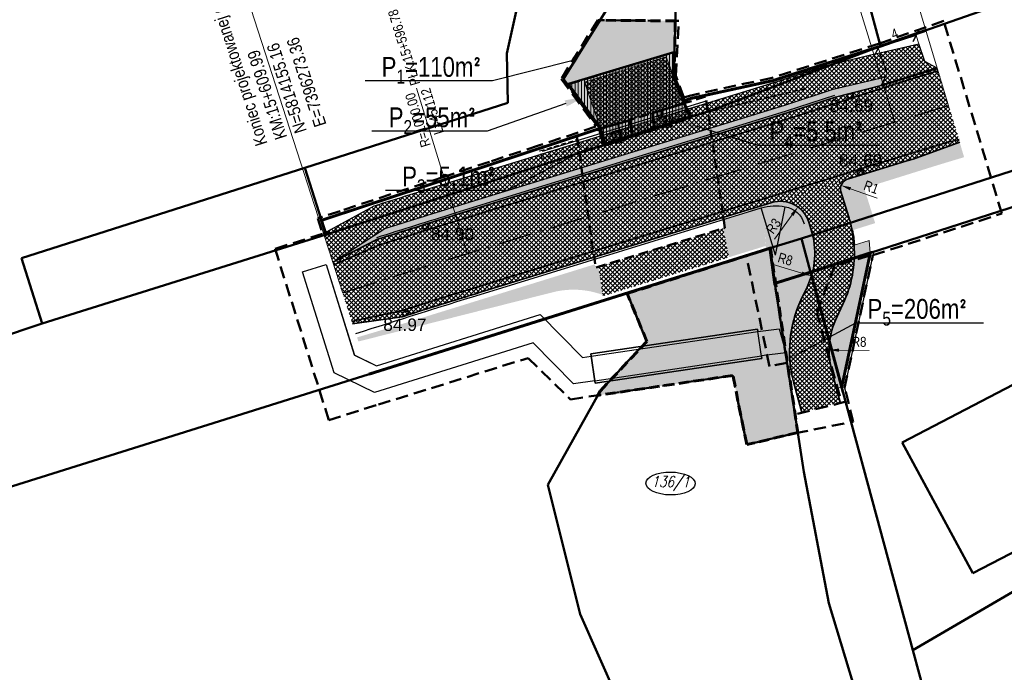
# Model space of a CAD drawing. Header units: metres. Extents: x 7395843 to 7396481, y 5813989 to 5814286.
# Tile 4 of 8: x 7396241 to 7396340, y 5814117 to 5814183. Entities that reach past the tile are written whole.
import ezdxf
from ezdxf import colors
from ezdxf.entities.mleader import LeaderData, LeaderLine
from ezdxf.math import Vec2, Vec3

# ---------------------------------------------------------------- set-up
doc = ezdxf.new("R2010")
doc.units = ezdxf.units.M
doc.header["$PDMODE"] = 3
doc.header["$PDSIZE"] = 0.2
for name, pattern in [('ACAD_ISO04W100', [30, 24, -3, 0, -3]), ('ACAD_ISO10W100', [18, 12, -3, 0, -3]), ('DASHED', [0.75, 0.5, -0.25])]:
    doc.linetypes.add(name, pattern=pattern)
doc.layers.get('Defpoints').update_dxf_attribs({"lineweight": 0})
for name, color, linetype, lineweight in [('!Dr-balustrada', 204, 'FENCELINE1', 30), ('!Dr-bariery', 233, 'FENCELINE2', 30), ('!Dr-krawedz-jezdni-bez-kraweznikow', 7, 'Continuous', 35), ('!Dr-krawezniki-12', 190, 'Continuous', 35), ('!Dr-obrzeze', 12, 'Continuous', 30), ('!Dr-opisy-geometrii', 7, 'Continuous', 20), ('!Dr-opisy-wymiary', 7, 'Continuous', 20), ('!Dr-os-glowna', 7, 'ACAD_ISO10W100', 30), ('AKP-Beton-cienki', 52, 'Continuous', 18), ('AKP-Granice działek', 3, 'Continuous', 50), ('AKP-Granice robót', 6, 'Continuous', 18), ('AKP-Kładka tymcz', 203, 'Continuous', 30), ('AKP-Opisy', 7, 'Continuous', 13), ('AKP-Teren', 74, 'Continuous', 18), ('AKP_chodnik', 30, 'Continuous', 5), ('AKP_ciąg rowerowy', 10, 'Continuous', 9), ('AKP_FUNDAMENTY', 52, 'DASHED', 25), ('AKP_granica pasa drogowego', 1, 'ACAD_ISO04W100', 50), ('AKP_granice_nr', 250, 'Continuous', 18), ('AKP_jezdnia asfaltowa', 252, 'Continuous', 9), ('AKP_krawężnik obnizony 2 cm', 144, 'Continuous', 50), ('AKP_odwodnienie', 246, 'Continuous', 35), ('AKP_opaska', 30, 'Continuous', 9), ('AKP_PZT_granica inwestycji', 30, 'DASHED', 50), ('AKP_SIEĆ ODW PROJ', 223, 'DASHED', 35)]:
    doc.layers.add(name, color=color, linetype=linetype, lineweight=lineweight)
doc.layers.add('___ROBOCZA', color=50, linetype='Continuous', lineweight=30, plot=False)
doc.layers.add('AKP_WYLOTY', color=6, linetype='Continuous', lineweight=35, plot=False)
doc.layers.add('AKP-Kreskowania', color=7, linetype='Continuous', lineweight=9, true_color=0xa6a6a6)
doc.layers.add('AKP-Viewport', color=203, linetype='Continuous', plot=False)
doc.styles.add('Arial', font='ARIALN.TTF', dxfattribs={"height": 1})
doc.styles.add('Arial-1', font='arial.ttf', dxfattribs={"width": 0.8, "height": 2})
doc.styles.add('ROMANS', font='romans.shx', dxfattribs={"width": 0.8})
doc.styles.get("Standard").update_dxf_attribs({"font": 'arial.ttf'})
doc.linetypes.add('FENCELINE1', pattern='A,6.35,-2.54,[133,ltypeshp.shx,S=2.54,R=0,X=-2.54,Y=0],-2.54,25.4', length=36.83)
doc.linetypes.add('FENCELINE2', pattern='A,6.35,-2.54,[132,ltypeshp.shx,S=2.54,R=0,X=-2.54,Y=0],-2.54,25.4', length=36.83)
doc.dimstyles.new('drogi', dxfattribs={"dimtxt": 1, "dimasz": 1, "dimexe": 0, "dimexo": 0.5, "dimgap": 0.35, "dimtad": 1, "dimrnd": 0.01, "dimzin": 9, "dimtxsty": 'Arial', "dimblk": 'ARCHTICK', "dimcen": 0, "dimclrd": 256, "dimclre": 256, "dimclrt": 256, "dimadec": 6, "dimazin": 0, "dimtfac": 1, "dimtmove": 0, "dimatfit": 3, "dimfxl": 1, "dimlwd": 20, "dimlwe": 20, "dimarcsym": 0})
doc.dimstyles.new('drogi - promienie', dxfattribs={"dimtxt": 1, "dimasz": 1, "dimexe": 0, "dimexo": 0.5, "dimgap": 0.35, "dimtad": 1, "dimrnd": 0.01, "dimzin": 9, "dimtxsty": 'Arial', "dimcen": 0, "dimclrd": 256, "dimclre": 256, "dimclrt": 256, "dimadec": 6, "dimazin": 0, "dimtfac": 1, "dimtmove": 0, "dimatfit": 3, "dimfxl": 1, "dimlwd": 20, "dimlwe": 20, "dimarcsym": 0})
pattern_1 = [(45, (-110.9994, -43.24743), (-0.224506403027, 0.224506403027), []), (135, (-110.9994, -43.24743), (-0.224506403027, -0.224506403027), [])]

# ---------------------------------------------------------------- blocks, each defined once
blk = doc.blocks.new('_ArchTick')
at = {"color": 0, "linetype": 'ByBlock', "const_width": 0.15}
blk.add_lwpolyline([(-0.5, -0.5), (0.5, 0.5)], dxfattribs=at)
blk = doc.blocks.new('*D61')
at = {"layer": '!Dr-opisy-wymiary', "lineweight": 20, "transparency": 16777216}
blk.add_line((7396316.796, 5814158.042), (7396319.693, 5814157.175), dxfattribs=at)
at = {"layer": '!Dr-opisy-wymiary', "transparency": 16777216}
blk.add_solid([(7396319.741, 5814157.335), (7396319.645, 5814157.016), (7396320.651, 5814156.889)], dxfattribs=at)
at = {"layer": 'Defpoints', "color": 0, "transparency": 16777216}
for p in [(7396312.987, 5814159.181), (7396320.651, 5814156.889)]:
    blk.add_point(p, dxfattribs=at)
at = {"layer": '!Dr-opisy-wymiary', "transparency": 16777216, "insert": (7396318.012, 5814158.576), "char_height": 1, "attachment_point": 5, "rotation": 343.35225, "style": 'Arial'}
blk.add_mtext('R8', dxfattribs=at)
blk = doc.blocks.new('*D62')
at = {"layer": '!Dr-opisy-wymiary', "lineweight": 20, "transparency": 16777216}
blk.add_line((7396326.465, 5814149.359), (7396323.441, 5814149.396), dxfattribs=at)
at = {"layer": '!Dr-opisy-wymiary', "transparency": 16777216}
blk.add_solid([(7396323.443, 5814149.563), (7396323.439, 5814149.23), (7396322.441, 5814149.409)], dxfattribs=at)
at = {"layer": 'Defpoints', "color": 0, "transparency": 16777216}
for p in [(7396322.441, 5814149.409), (7396330.441, 5814149.31)]:
    blk.add_point(p, dxfattribs=at)
at = {"layer": '!Dr-opisy-wymiary', "transparency": 16777216, "insert": (7396325.464, 5814150.232), "char_height": 1, "attachment_point": 5, "rotation": 359.29036, "style": 'Arial'}
blk.add_mtext('R8', dxfattribs=at)
blk = doc.blocks.new('*D63')
at = {"layer": '!Dr-opisy-wymiary', "lineweight": 20, "transparency": 16777216}
blk.add_line((7396316.926, 5814160.598), (7396318.705, 5814163.04), dxfattribs=at)
at = {"layer": '!Dr-opisy-wymiary', "transparency": 16777216}
blk.add_solid([(7396318.571, 5814163.138), (7396318.84, 5814162.942), (7396319.294, 5814163.848)], dxfattribs=at)
at = {"layer": 'Defpoints', "color": 0, "transparency": 16777216}
for p in [(7396319.294, 5814163.848), (7396317.528, 5814161.423)]:
    blk.add_point(p, dxfattribs=at)
at = {"layer": '!Dr-opisy-wymiary', "transparency": 16777216, "insert": (7396316.826, 5814161.921), "char_height": 1, "attachment_point": 5, "rotation": 53.92452, "style": 'Arial'}
blk.add_mtext('R3', dxfattribs=at)
blk = doc.blocks.new('*D64')
at = {"layer": '!Dr-opisy-wymiary', "lineweight": 20, "transparency": 16777216}
blk.add_line((7396327.283, 5814164.729), (7396324.585, 5814165.689), dxfattribs=at)
at = {"layer": '!Dr-opisy-wymiary', "transparency": 16777216}
blk.add_solid([(7396324.641, 5814165.846), (7396324.529, 5814165.532), (7396323.643, 5814166.025)], dxfattribs=at)
at = {"layer": 'Defpoints', "color": 0, "transparency": 16777216}
for p in [(7396323.643, 5814166.025), (7396324.585, 5814165.689)]:
    blk.add_point(p, dxfattribs=at)
at = {"layer": '!Dr-opisy-wymiary', "transparency": 16777216, "insert": (7396326.69, 5814165.844), "char_height": 1, "attachment_point": 5, "rotation": 340.40002, "style": 'Arial'}
blk.add_mtext('R1', dxfattribs=at)

msp = doc.modelspace()

# ---------------------------------------------------------------- hatches: boundary and pattern name
at = {"layer": 'AKP-Kreskowania', "linetype": 'DASHED', "transparency": 33554534}
h = msp.add_hatch(color=5, dxfattribs=at)
h.dxf.hatch_style = 1
h.paths.add_polyline_path([(7396299.67, 5814170.09), (7396308.458, 5814172.914), (7396306.792, 5814177.028), (7396306.913, 5814182.628), (7396299.313, 5814182.695), (7396295.595, 5814176.745), (7396299.265, 5814171.735)])
at = {"layer": 'AKP-Kreskowania', "linetype": 'DASHED', "true_color": 0xed1f24}
h = msp.add_hatch(dxfattribs=at)
h.set_pattern_fill('ANSI31', color=240, scale=0.1, angle=45)
h.paths.add_polyline_path([(7396302.597, 5814171.13), (7396304.794, 5814171.78), (7396304.573, 5814173.314), (7396307.824, 5814174.318), (7396306.677, 5814177.04), (7396306.781, 5814179.461), (7396296.136, 5814176.271), (7396299.394, 5814171.816), (7396302.437, 5814172.6)])
h.paths.add_polyline_path([(7396302.529, 5814171.116), (7396302.312, 5814172.566), (7396299.395, 5814171.769), (7396299.884, 5814170.224)])
h.paths.add_polyline_path([(7396304.838, 5814171.793), (7396308.336, 5814172.954), (7396307.823, 5814174.303), (7396304.633, 5814173.309)])
at = {"layer": 'AKP-Kreskowania', "linetype": 'DASHED', "transparency": 33554534}
h = msp.add_hatch(color=5, dxfattribs=at)
h.dxf.hatch_style = 1
h.paths.add_polyline_path([(7396319.275, 5814141.075), (7396314.122, 5814139.862), (7396312.723, 5814146.841), (7396299.084, 5814144.835), (7396299.32, 5814145.26), (7396304.043, 5814150.269), (7396302.057, 5814155.108), (7396316.503, 5814159.693)])
at = {"layer": 'AKP-Teren', "transparency": 33554508}
h = msp.add_hatch(color=256, dxfattribs=at)
h.dxf.hatch_style = 1
h.paths.add_polyline_path([(7396327.078, 5814162.215), (7396325.974, 5814165.75), (7396333.475, 5814168.093), (7396336.055, 5814168.871), (7396335.607, 5814170.381), (7396331.927, 5814169.051), (7396330.905, 5814168.682), (7396327.939, 5814167.769), (7396325.266, 5814166.945), (7396324.322, 5814166.645), (7396324.041, 5814166.529), (7396323.823, 5814166.337), (7396323.678, 5814166.112), (7396323.611, 5814165.915), (7396323.585, 5814165.689), (7396323.608, 5814165.476), (7396323.805, 5814164.803), (7396324.625, 5814162.103), (7396324.731, 5814161.643), (7396324.763, 5814161.484)])
h = msp.add_hatch(color=256, dxfattribs=at)
h.dxf.hatch_style = 1
h.paths.add_polyline_path([(7396314.303, 5814163.569), (7396316.895, 5814164.356), (7396317.32, 5814164.416), (7396317.824, 5814164.409), (7396318.283, 5814164.327), (7396318.704, 5814164.183), (7396319.098, 5814163.98), (7396319.621, 5814163.572), (7396319.957, 5814163.184), (7396320.207, 5814162.774), (7396320.465, 5814162.078), (7396320.632, 5814161.535), (7396320.734, 5814161.174), (7396320.861, 5814160.595), (7396320.95, 5814159.944), (7396320.985, 5814159.332), (7396320.966, 5814158.606), (7396320.908, 5814158.061), (7396320.785, 5814157.397), (7396320.651, 5814156.889), (7396320.378, 5814156.119), (7396320.216, 5814155.755), (7396319.97, 5814155.235), (7396319.789, 5814154.854), (7396319.597, 5814154.449), (7396319.424, 5814154.066), (7396319.22, 5814153.564), (7396319.101, 5814153.235), (7396318.999, 5814152.926), (7396318.903, 5814152.607), (7396318.809, 5814152.258), (7396318.688, 5814151.731), (7396318.623, 5814151.392), (7396318.574, 5814151.09), (7396318.53, 5814150.771), (7396318.472, 5814150.183), (7396318.443, 5814149.558), (7396318.442, 5814149.115), (7396318.47, 5814148.468), (7396318.503, 5814148.089), (7396318.675, 5814146.948), (7396318.407, 5814147.827), (7396317.768, 5814150.19), (7396316.66, 5814154.28), (7396316.13, 5814156.32), (7396316.075, 5814158.965), (7396316, 5814160.635), (7396315.94, 5814161.21), (7396315.62, 5814162.17), (7396315.01, 5814163.05), (7396314.595, 5814163.355)])
h = msp.add_hatch(color=256, dxfattribs=at)
h.dxf.hatch_style = 1
h.paths.add_polyline_path([(7396311.656, 5814162.545), (7396311.909, 5814161.723), (7396311.744, 5814161.672), (7396312.331, 5814158.776), (7396316.032, 5814159.916), (7396315.94, 5814161.21), (7396315.62, 5814162.17), (7396314.996, 5814163.07), (7396314.504, 5814163.422)])
h = msp.add_hatch(color=256, dxfattribs=at)
h.dxf.hatch_style = 1
h.paths.add_polyline_path([(7396324.977, 5814159.983), (7396326.487, 5814160.478), (7396326.59, 5814159.211), (7396323.709, 5814145.666), (7396323.172, 5814145.522), (7396322.592, 5814147.71), (7396322.395, 5814148.894), (7396322.474, 5814150.035), (7396322.709, 5814151.366), (7396323.521, 5814153.389), (7396324.129, 5814154.727), (7396324.589, 5814156.117), (7396324.853, 5814157.399), (7396324.977, 5814158.691), (7396324.977, 5814159.834)])
h = msp.add_hatch(color=256, dxfattribs=at)
h.dxf.hatch_style = 1
h.paths.add_polyline_path([(7396299.162, 5814157.797), (7396298.908, 5814157.719), (7396298.782, 5814158.057), (7396279.548, 5814152.098), (7396274.803, 5814150.677), (7396274.935, 5814150.268), (7396294.501, 5814155.225, -0.153054), (7396299.585, 5814154.974)])
at = {"layer": 'AKP_chodnik', "transparency": 33554508}
h = msp.add_hatch(dxfattribs=at)
h.set_pattern_fill('ANSI37', color=256, scale=0.1)
h.set_pattern_definition(pattern_1)
h.paths.add_polyline_path([(7396332.09, 5814178.53), (7396331.5, 5814180.31), (7396327.545, 5814179.407), (7396328.28, 5814177.32), (7396327.679, 5814176.11), (7396333.34, 5814177.85)])
at = {"layer": 'AKP_ciąg rowerowy', "transparency": 33554508}
h = msp.add_hatch(dxfattribs=at)
h.set_pattern_fill('ANSI37', color=256, scale=0.1)
h.set_pattern_definition(pattern_1)
h.paths.add_polyline_path([(7396327.602, 5814176.856), (7396328.107, 5814176.971), (7396328.28, 5814177.32), (7396327.545, 5814179.407), (7396327.034, 5814179.29), (7396322.172, 5814178.128), (7396317.205, 5814176.517), (7396283.771, 5814166.22, 0.001879), (7396276.544, 5814163.965), (7396271.417, 5814161.181), (7396272.355, 5814158.271), (7396277.619, 5814161.683, -0.001795), (7396284.507, 5814163.831), (7396317.958, 5814174.133), (7396322.849, 5814175.72)])
at = {"layer": 'AKP_jezdnia asfaltowa', "true_color": 0xc8c92d, "transparency": 33554508}
h = msp.add_hatch(dxfattribs=at)
h.set_pattern_fill('ANSI37', color=52, scale=0.1)
h.set_pattern_definition([(45, (-2.56836, 17.8895), (-0.224506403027, 0.224506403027), []), (135, (-2.56836, 17.8895), (-0.224506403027, -0.224506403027), [])])
h.paths.add_polyline_path([(7396297.735, 5814176.443), (7396305.982, 5814178.983), (7396307.779, 5814174.304), (7396299.373, 5814171.716)])
at = {"layer": 'AKP_jezdnia asfaltowa', "transparency": 33554508}
h = msp.add_hatch(dxfattribs=at)
h.set_pattern_fill('ANSI37', color=256, scale=0.1)
h.set_pattern_definition(pattern_1)
h.paths.add_polyline_path([(7396330.276, 5814168.488, -0.000165), (7396330.905, 5814168.682), (7396335.621, 5814170.386), (7396333.34, 5814177.85), (7396327.679, 5814176.11), (7396323.071, 5814174.93), (7396318.206, 5814173.351), (7396284.748, 5814163.047, 0.002057), (7396276.863, 5814160.583), (7396272.355, 5814158.271), (7396274.353, 5814152.037), (7396279.341, 5814152.767, -0.002057), (7396287.162, 5814155.211)])
h = msp.add_hatch(dxfattribs=at)
h.set_pattern_fill('ANSI37', color=256, scale=0.1)
h.set_pattern_definition([(45, (-18.13214, -90.92683), (-0.224506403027, 0.224506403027), []), (135, (-18.13214, -90.92683), (-0.224506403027, -0.224506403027), [])])
edge = h.paths.add_edge_path()
edge.add_line((7396319.678, 5814143.102), (7396318.847, 5814146.214))
edge.add_arc((7396330.441, 5814149.31), 12, 154.64099, 194.95184, ccw=False)
edge.add_line((7396319.597, 5814154.449), (7396320.216, 5814155.755))
edge.add_arc((7396312.987, 5814159.181), 8, 334.64099, 377.11703)
edge.add_line((7396320.632, 5814161.535), (7396320.395, 5814162.306))
edge.add_arc((7396317.528, 5814161.423), 3, 17.11703, 107.11703)
edge.add_line((7396316.645, 5814164.29), (7396324.29, 5814166.645))
edge.add_arc((7396324.585, 5814165.689), 1, 107.11703, 197.11703)
edge.add_line((7396323.629, 5814165.395), (7396324.455, 5814162.713))
edge.add_arc((7396312.987, 5814159.181), 12, -25.35901, 17.11703, ccw=False)
edge.add_line((7396323.83, 5814154.041), (7396323.212, 5814152.736))
edge.add_arc((7396330.441, 5814149.31), 8, 154.64099, 194.95184)
edge.add_line((7396322.712, 5814147.246), (7396323.542, 5814144.134))
edge.add_line((7396323.542, 5814144.134), (7396319.678, 5814143.102))
at = {"layer": 'AKP_jezdnia asfaltowa', "true_color": 0xc8c92d, "transparency": 33554508}
h = msp.add_hatch(dxfattribs=at)
h.set_pattern_fill('ANSI37', color=52, scale=0.1)
h.set_pattern_definition([(45, (0, 0), (-0.224506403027, 0.224506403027), []), (135, (0, 0), (-0.224506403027, -0.224506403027), [])])
h.paths.add_polyline_path([(7396299.162, 5814157.797), (7396311.74, 5814161.671), (7396312.331, 5814158.776), (7396299.602, 5814154.856)])
at = {"layer": 'AKP_opaska', "transparency": 33554508}
h = msp.add_hatch(color=256, dxfattribs=at)
h.dxf.hatch_style = 1
edge = h.paths.add_edge_path()
edge.add_line((7396327.679, 5814176.11), (7396323.071, 5814174.93))
edge.add_line((7396323.071, 5814174.93), (7396318.206, 5814173.351))
edge.add_line((7396318.206, 5814173.351), (7396284.748, 5814163.047))
edge.add_arc((7396580.28, 5813203.423), 1004.1, 107.11703, 107.588437)
edge.add_line((7396276.863, 5814160.583), (7396272.355, 5814158.271))
edge.add_line((7396272.355, 5814158.271), (7396277.619, 5814161.683))
edge.add_arc((7396580.28, 5813203.423), 1004.92, 107.11703, 107.52839, ccw=False)
edge.add_line((7396284.507, 5814163.831), (7396317.958, 5814174.133))
edge.add_line((7396317.958, 5814174.133), (7396322.849, 5814175.72))
edge.add_line((7396322.849, 5814175.72), (7396327.602, 5814176.856))
edge.add_line((7396327.602, 5814176.856), (7396328.107, 5814176.971))
edge.add_line((7396328.107, 5814176.971), (7396327.679, 5814176.11))

# ---------------------------------------------------------------- linework, layer by layer
at = {"layer": '!Dr-balustrada', "ltscale": 0.1, "transparency": 33554508, "flags": 128}
msp.add_lwpolyline([(7396293.525, 5814169.486), (7396310.148, 5814174.605)], dxfattribs=at)
at = {"layer": '!Dr-bariery', "ltscale": 0.1, "transparency": 33554508, "flags": 128}
for points in [[(7396276.787, 5814160.769, -0.002061), (7396284.69, 5814163.239), (7396318.145, 5814173.542), (7396323.017, 5814175.122)], [(7396274.672, 5814151.064, -0.003304), (7396287.221, 5814155.019), (7396315.569, 5814163.75, -0.124369), (7396318.015, 5814163.875, -0.275645), (7396319.917, 5814162.159)]]:
    msp.add_lwpolyline(points, format="xyb", dxfattribs=at)
at = {"layer": '!Dr-krawedz-jezdni-bez-kraweznikow', "transparency": 33554508, "flags": 128}
for points in [[(7396272.447, 5814158.017), (7396272.678, 5814158.117), (7396272.909, 5814158.218), (7396273.14, 5814158.319), (7396273.371, 5814158.419), (7396273.602, 5814158.52), (7396273.834, 5814158.62), (7396274.065, 5814158.721), (7396274.296, 5814158.821), (7396274.527, 5814158.921), (7396274.759, 5814159.021), (7396274.99, 5814159.122), (7396275.221, 5814159.222), (7396275.453, 5814159.322), (7396275.684, 5814159.422), (7396275.915, 5814159.522), (7396276.147, 5814159.622), (7396276.378, 5814159.721), (7396276.61, 5814159.821), (7396276.841, 5814159.921), (7396277.073, 5814160.021, -0.002049), (7396284.925, 5814162.474), (7396318.387, 5814172.779), (7396327.899, 5814175.866), (7396327.995, 5814175.895), (7396333.405, 5814177.58)], [(7396274.289, 5814152.306), (7396274.534, 5814152.359), (7396274.778, 5814152.412), (7396275.023, 5814152.464), (7396275.268, 5814152.517), (7396275.513, 5814152.569), (7396275.758, 5814152.621), (7396276.003, 5814152.674), (7396276.248, 5814152.726), (7396276.493, 5814152.778), (7396276.738, 5814152.83), (7396276.983, 5814152.882), (7396277.228, 5814152.934), (7396277.473, 5814152.986), (7396277.718, 5814153.038), (7396277.963, 5814153.09), (7396278.208, 5814153.141), (7396278.453, 5814153.193), (7396278.698, 5814153.245), (7396278.943, 5814153.296), (7396279.188, 5814153.348, -0.002049), (7396286.985, 5814155.784), (7396330.099, 5814169.062, -0.001038), (7396334.055, 5814170.271), (7396335.541, 5814170.643)], [(7396320.632, 5814161.535, -0.187488), (7396320.216, 5814155.755), (7396319.597, 5814154.449, 0.177726), (7396318.847, 5814146.214), (7396319.678, 5814143.102)], [(7396320.632, 5814161.535, -0.187488), (7396320.216, 5814155.755), (7396319.597, 5814154.449, 0.177726), (7396318.847, 5814146.214), (7396319.678, 5814143.102)]]:
    msp.add_lwpolyline(points, format="xyb", dxfattribs=at)
at = {"layer": '!Dr-krawedz-jezdni-bez-kraweznikow', "color": 7, "linetype": 'Continuous', "lineweight": 60, "transparency": 33554508, "flags": 128}
for points in [[(7396272.438, 5814158.014, -0.000003), (7396272.438, 5814158.014)], [(7396274.279, 5814152.303, -0.000003), (7396274.279, 5814152.303)]]:
    msp.add_lwpolyline(points, format="xyb", dxfattribs=at)
at = {"layer": '!Dr-krawezniki-12', "transparency": 33554508, "flags": 128}
for points in [[(7396272.355, 5814158.271), (7396276.863, 5814160.583, -0.002057), (7396284.748, 5814163.047), (7396318.206, 5814173.351), (7396323.071, 5814174.93), (7396327.679, 5814176.11)], [(7396335.621, 5814170.386), (7396330.905, 5814168.682), (7396330.276, 5814168.488), (7396324.29, 5814166.645, 0.414214), (7396323.629, 5814165.395), (7396324.455, 5814162.713, -0.026407), (7396324.763, 5814161.484, -0.004574)], [(7396274.353, 5814152.037), (7396279.341, 5814152.767, -0.002057), (7396287.162, 5814155.211), (7396316.645, 5814164.29, -0.414214), (7396320.395, 5814162.306), (7396320.632, 5814161.535)], [(7396324.958, 5814160.009, -0.128612), (7396323.83, 5814154.041), (7396323.212, 5814152.736, 0.177726), (7396322.712, 5814147.246), (7396323.542, 5814144.134)]]:
    msp.add_lwpolyline(points, format="xyb", dxfattribs=at)
at = {"layer": '!Dr-obrzeze', "transparency": 33554508}
msp.add_lwpolyline([(7396327.545, 5814179.407), (7396331.5, 5814180.31)], dxfattribs=at)
for points in [[(7396271.417, 5814161.181), (7396276.544, 5814163.965, -0.001879), (7396283.771, 5814166.22), (7396317.205, 5814176.517), (7396322.172, 5814178.128), (7396327.034, 5814179.29), (7396327.545, 5814179.407)], [(7396272.355, 5814158.271), (7396277.619, 5814161.683, -0.001795), (7396284.507, 5814163.831), (7396317.958, 5814174.133), (7396322.849, 5814175.72), (7396327.602, 5814176.856), (7396328.107, 5814176.971)]]:
    msp.add_lwpolyline(points, format="xyb", dxfattribs=at)
at = {"layer": '!Dr-opisy-geometrii', "color": 7, "linetype": 'Continuous', "lineweight": 20, "transparency": 33554508}
for p, q in [((7396334.489, 5814174.059), (7396322.933, 5814212.353)), ((7396273.358, 5814155.158), (7396261.082, 5814193.228)), ((7396329.069, 5814172.407), (7396323.919, 5814189.132)), ((7396285.955, 5814159.129), (7396280.805, 5814175.854))]:
    msp.add_line(p, q, dxfattribs=at)
at = {"layer": '!Dr-os-glowna', "linetype": 'ACAD_ISO10W100', "ltscale": 0.3, "transparency": 33554508, "flags": 128}
msp.add_lwpolyline([(7396334.489, 5814174.059, 0.001417), (7396329.069, 5814172.407), (7396285.955, 5814159.129, 0.003302), (7396273.358, 5814155.158)], format="xyb", dxfattribs=at)
at = {"transparency": 33554508}
for points in [[(7396317.04, 5814158.971), (7396318.015, 5814163.875)], [(7396317.04, 5814158.971), (7396315.569, 5814163.75)]]:
    msp.add_lwpolyline(points, dxfattribs=at)
at = {"layer": '___ROBOCZA', "transparency": 33554508}
for points in [[(7396333.34, 5814177.85), (7396332.09, 5814178.53), (7396331.5, 5814180.31)], [(7396327.679, 5814176.11), (7396328.28, 5814177.32), (7396327.545, 5814179.407)]]:
    msp.add_lwpolyline(points, dxfattribs=at)
at = {"layer": 'AKP-Beton-cienki', "transparency": 33554585}
msp.add_lwpolyline([(7396307.8, 5814174.248), (7396305.982, 5814178.983), (7396297.735, 5814176.443), (7396299.393, 5814171.659)], dxfattribs=at)
at = {"layer": 'AKP-Granice działek', "linetype": 'Continuous', "transparency": 33554585}
for p, q in [((7396327.61, 5814180.07), (7396326.2, 5814185.38)), ((7396289.93, 5814179.32), (7396290.93, 5814183.88)), ((7396306.96, 5814184.23), (7396306.75, 5814177.07)), ((7396339.76, 5814184.32), (7396327.61, 5814180.07)), ((7396297.69, 5814180.09), (7396299.87, 5814183.59)), ((7396295.63, 5814176.78), (7396297.69, 5814180.09)), ((7396316.76, 5814176.6), (7396327.61, 5814180.07)), ((7396317.26, 5814176.15), (7396327.61, 5814180.07)), ((7396290.01, 5814174.36), (7396289.93, 5814179.32)), ((7396299.3, 5814171.77), (7396295.63, 5814176.78)), ((7396306.75, 5814177.07), (7396307.73, 5814174.55)), ((7396370.59, 5814177.02), (7396319.64, 5814160.67)), ((7396308.44, 5814174.79), (7396316.76, 5814176.6)), ((7396310.34, 5814173.53), (7396317.26, 5814176.15)), ((7396307.73, 5814174.55), (7396308.44, 5814174.79)), ((7396320.57, 5814157.27), (7396375.6, 5814175.01)), ((7396269.53, 5814167.8), (7396290.01, 5814174.36)), ((7396307.73, 5814174.55), (7396308.39, 5814172.9)), ((7396299.67, 5814170.09), (7396308.39, 5814172.9)), ((7396308.39, 5814172.9), (7396310.34, 5814173.53)), ((7396271.21, 5814162.5), (7396299.3, 5814171.77)), ((7396299.67, 5814170.09), (7396299.3, 5814171.77)), ((7396271.67, 5814161.07), (7396299.67, 5814170.09)), ((7396240.94, 5814158.67), (7396269.53, 5814167.8)), ((7396271.21, 5814162.5), (7396269.53, 5814167.8)), ((7396271.67, 5814161.07), (7396271.21, 5814162.5)), ((7396243.03, 5814152.07), (7396271.67, 5814161.07)), ((7396316.46, 5814159.68), (7396319.64, 5814160.67)), ((7396319.64, 5814160.67), (7396320.57, 5814157.27)), ((7396316.46, 5814159.68), (7396302.04, 5814155.15)), ((7396316.94, 5814156.13), (7396316.46, 5814159.68)), ((7396243.03, 5814152.07), (7396240.94, 5814158.67)), ((7396320.57, 5814157.27), (7396316.94, 5814156.13)), ((7396320.57, 5814157.27), (7396330.89, 5814119.1)), ((7396319.89, 5814137.11), (7396316.94, 5814156.13)), ((7396329.82, 5814140.08), (7396360.34, 5814156.01)), ((7396302.04, 5814155.15), (7396230.77, 5814132.76)), ((7396302.04, 5814155.15), (7396304.01, 5814150.3)), ((7396214.53, 5814142.73), (7396243.03, 5814152.07)), ((7396304.01, 5814150.3), (7396299.32, 5814145.26)), ((7396299.32, 5814145.26), (7396294.06, 5814135.8)), ((7396336.92, 5814126.87), (7396329.82, 5814140.08)), ((7396322.41, 5814123.85), (7396319.89, 5814137.11)), ((7396330.89, 5814119.1), (7396359.99, 5814136.17)), ((7396355.54, 5814136.59), (7396336.92, 5814126.87)), ((7396294.06, 5814135.8), (7396297.32, 5814122.74)), ((7396327.03, 5814108.6), (7396322.41, 5814123.85)), ((7396297.32, 5814122.74), (7396302.69, 5814110.66)), ((7396330.89, 5814119.1), (7396334.9, 5814104.29))]:
    msp.add_line(p, q, dxfattribs=at)
at = {"layer": 'AKP-Granice działek', "color": 170, "linetype": 'DASHED', "lineweight": 60, "ltscale": 2}
for points in [[(7396299.719, 5814170.041), (7396308.507, 5814172.865), (7396306.792, 5814177.028), (7396306.913, 5814182.628), (7396299.313, 5814182.695), (7396295.595, 5814176.745), (7396299.265, 5814171.735), (7396299.67, 5814170.09)], [(7396319.275, 5814141.075), (7396314.122, 5814139.862), (7396312.723, 5814146.841), (7396299.084, 5814144.835), (7396299.32, 5814145.26), (7396304.043, 5814150.269), (7396302.057, 5814155.108), (7396316.503, 5814159.693), (7396319.275, 5814141.075)]]:
    msp.add_lwpolyline(points, dxfattribs=at)
at = {"layer": 'AKP-Granice działek', "color": 1}
for points in [[(7396302.597, 5814171.13), (7396304.794, 5814171.78), (7396304.573, 5814173.314), (7396307.824, 5814174.318), (7396306.677, 5814177.04), (7396306.781, 5814179.461), (7396296.136, 5814176.271), (7396299.394, 5814171.816), (7396302.437, 5814172.6), (7396302.597, 5814171.13)], [(7396302.529, 5814171.116), (7396302.312, 5814172.566), (7396299.395, 5814171.769), (7396299.884, 5814170.224), (7396302.529, 5814171.116)]]:
    msp.add_lwpolyline(points, dxfattribs=at)
at = {"layer": 'AKP-Granice działek', "color": 1, "elevation": 0}
msp.add_lwpolyline([(7396304.838, 5814171.793), (7396308.336, 5814172.954), (7396307.823, 5814174.303), (7396304.633, 5814173.309), (7396304.838, 5814171.793)], dxfattribs=at)
at = {"layer": 'AKP-Granice robót', "color": 7, "linetype": 'DASHED', "lineweight": 50, "ltscale": 2, "transparency": 33554687}
msp.add_lwpolyline([(7396298.922, 5814157.733), (7396311.923, 5814161.736), (7396309.972, 5814174.98), (7396296.985, 5814170.98), (7396298.849, 5814157.91)], dxfattribs=at)
at = {"layer": 'AKP-Kładka tymcz', "transparency": 33554508}
for points in [[(7396271.671, 5814158.051), (7396274.551, 5814148.894), (7396276.766, 5814147.806), (7396293.269, 5814152.986), (7396297.537, 5814148.642), (7396298.436, 5814148.776)], [(7396315.215, 5814151.526), (7396298.399, 5814149.023), (7396298.841, 5814146.056), (7396315.657, 5814148.559), (7396315.215, 5814151.526)], [(7396298.399, 5814149.023), (7396315.215, 5814151.526)], [(7396298.436, 5814148.776), (7396315.252, 5814151.279)], [(7396298.804, 5814146.303), (7396315.62, 5814148.806)]]:
    msp.add_lwpolyline(points, dxfattribs=at)
at = {"layer": 'AKP-Teren', "transparency": 33554508}
msp.add_lwpolyline([(7396324.977, 5814159.983), (7396326.487, 5814160.478), (7396326.59, 5814159.211), (7396323.709, 5814145.666), (7396323.172, 5814145.522), (7396322.592, 5814147.71), (7396322.395, 5814148.894), (7396322.474, 5814150.035), (7396322.709, 5814151.366), (7396323.521, 5814153.389), (7396324.129, 5814154.727), (7396324.589, 5814156.117), (7396324.853, 5814157.399), (7396324.977, 5814158.691), (7396324.977, 5814159.834)], close=True, dxfattribs=at)
at = {"layer": 'AKP-Viewport', "transparency": 33554508}
for points in [[(7396320.55, 5814157.344), (7396326.899, 5814159.31), (7396324.002, 5814145.601), (7396324.354, 5814144.207), (7396324.119, 5814144.144)], [(7396317.396, 5814151.561), (7396318.055, 5814149.126), (7396315.62, 5814148.806), (7396315.657, 5814148.559), (7396298.841, 5814146.056), (7396298.804, 5814146.303), (7396296.646, 5814145.982), (7396292.558, 5814150.142), (7396276.561, 5814145.122), (7396272.488, 5814147.122), (7396269.284, 5814157.306), (7396271.671, 5814158.051), (7396274.525, 5814148.907), (7396276.766, 5814147.806), (7396293.269, 5814152.986), (7396297.537, 5814148.642), (7396298.436, 5814148.776), (7396298.399, 5814149.023), (7396315.215, 5814151.526), (7396315.252, 5814151.279)]]:
    msp.add_lwpolyline(points, close=True, dxfattribs=at)
at = {"layer": 'AKP-Viewport'}
msp.add_lwpolyline([(7396298.841, 5814146.056), (7396298.399, 5814149.023)], dxfattribs=at)
at = {"layer": 'AKP_FUNDAMENTY', "transparency": 33554508, "elevation": 0}
msp.add_lwpolyline([(7396293.253, 5814169.507), (7396297.076, 5814170.684), (7396297.311, 5814169.919), (7396293.489, 5814168.742), (7396293.253, 5814169.507)], dxfattribs=at)
at = {"layer": 'AKP_granica pasa drogowego', "color": 12, "ltscale": 0.1, "transparency": 33554508, "const_width": 0.3, "flags": 128}
for points in [[(7396332.192, 5814181.673), (7396327.61, 5814180.07), (7396316.76, 5814176.6), (7396308.44, 5814174.79), (7396307.73, 5814174.55), (7396308.39, 5814172.9), (7396299.67, 5814170.09), (7396299.3, 5814171.77), (7396293.216, 5814169.762), (7396288.265, 5814168.128), (7396283.653, 5814166.606), (7396273.177, 5814163.149), (7396271.21, 5814162.5), (7396271.671, 5814161.07), (7396271.473, 5814161.006), (7396271.473, 5814161.006)], [(7396275.999, 5814146.969), (7396302.04, 5814155.15), (7396316.46, 5814159.68), (7396316.94, 5814156.13), (7396320.57, 5814157.27)]]:
    msp.add_lwpolyline(points, dxfattribs=at)
at = {"layer": 'AKP_granica pasa drogowego', "ltscale": 0.1, "transparency": 33554508, "const_width": 0.3, "flags": 128}
msp.add_lwpolyline([(7396323.708, 5814145.663), (7396326.59, 5814159.211), (7396320.57, 5814157.27)], close=True, dxfattribs=at)
at = {"layer": 'AKP_granice_nr', "color": 150, "lineweight": 25, "transparency": 33554687}
msp.add_ellipse((7396306.436, 5814135.936), major_axis=(2.484, -0.025), ratio=0.465622, dxfattribs=at)
at = {"layer": 'AKP_krawężnik obnizony 2 cm', "transparency": 33554508}
msp.add_lwpolyline([(7396327.679, 5814176.11), (7396333.34, 5814177.85)], dxfattribs=at)
msp.add_lwpolyline([(7396324.763, 5814161.484, -0.031037), (7396324.958, 5814160.009, -0.030445)], format="xyb", dxfattribs=at)
at = {"layer": 'AKP_odwodnienie', "transparency": 33554508}
for points in [[(7396324.929, 5814174.977), (7396324.36, 5814174.787), (7396324.232, 5814175.172), (7396324.801, 5814175.361)], [(7396325.925, 5814167.234), (7396325.356, 5814167.044), (7396325.227, 5814167.429), (7396325.797, 5814167.619)], [(7396282.041, 5814161.784), (7396281.472, 5814161.595), (7396281.343, 5814161.979), (7396281.912, 5814162.169)], [(7396280.049, 5814152.996), (7396279.479, 5814152.806), (7396279.351, 5814153.191), (7396279.92, 5814153.38)]]:
    msp.add_lwpolyline(points, close=True, dxfattribs=at)
at = {"layer": 'AKP_PZT_granica inwestycji', "color": 116, "linetype": 'DASHED', "ltscale": 2.5, "true_color": 0x136734, "transparency": 33554508}
msp.add_lwpolyline([(7396276.955, 5814143.909), (7396292.074, 5814148.597), (7396292.074, 5814148.597), (7396296.336, 5814144.431), (7396296.336, 5814144.431), (7396312.723, 5814146.841), (7396314.122, 5814139.862), (7396319.043, 5814141.031), (7396324.873, 5814142.158), (7396324.002, 5814145.601), (7396326.848, 5814158.979), (7396339.863, 5814163.174), (7396333.995, 5814182.621), (7396327.515, 5814180.355), (7396316.682, 5814176.89), (7396308.36, 5814175.08), (7396307.79, 5814174.887), (7396306.965, 5814177.081), (7396307.272, 5814182.625), (7396299.082, 5814182.697), (7396295.407, 5814176.773), (7396298.903, 5814171.955), (7396293.122, 5814170.047), (7396288.171, 5814168.413), (7396283.558, 5814166.891), (7396273.083, 5814163.434), (7396270.833, 5814162.692), (7396271.321, 5814161.138), (7396266.527, 5814159.63), (7396271.954, 5814142.335), (7396276.955, 5814143.909)], dxfattribs=at)
at = {"layer": 'AKP_PZT_granica inwestycji', "color": 41, "linetype": 'DASHED', "ltscale": 2.5, "transparency": 33554508}
for points in [[(7396299.3, 5814171.77), (7396296.039, 5814176.221), (7396306.82, 5814179.473), (7396306.75, 5814177.07), (7396307.73, 5814174.55)], [(7396318.181, 5814148.127), (7396316.419, 5814147.759), (7396314.085, 5814158.934), (7396314.085, 5814158.934), (7396314.085, 5814158.934)]]:
    msp.add_lwpolyline(points, dxfattribs=at)
at = {"layer": 'AKP_PZT_granica inwestycji', "color": 220, "linetype": 'DASHED', "ltscale": 2.5, "true_color": 0xeb2daf, "transparency": 33554508}
msp.add_lwpolyline([(7396326.535, 5814158.951), (7396322.98, 5814157.888), (7396321.193, 5814153.18), (7396323.531, 5814144.638)], dxfattribs=at)
at = {"layer": 'AKP_PZT_granica inwestycji', "color": 30, "linetype": 'DASHED', "ltscale": 2.5, "true_color": 0xf8991e, "transparency": 33554508}
msp.add_lwpolyline([(7396323.708, 5814145.663), (7396326.535, 5814158.962)], dxfattribs=at)
at = {"layer": 'AKP_PZT_granica inwestycji', "color": 4, "linetype": 'DASHED', "ltscale": 2.5, "transparency": 33554508}
msp.add_lwpolyline([(7396323.708, 5814145.663), (7396324.106, 5814144.197), (7396318.991, 5814142.903), (7396317.791, 5814150.646), (7396316.947, 5814156.086)], dxfattribs=at)
at = {"layer": 'AKP_SIEĆ ODW PROJ', "transparency": 33554508}
msp.add_lwpolyline([(7396319.97, 5814175.78), (7396305.914, 5814172.411)], dxfattribs=at)
at = {"layer": 'AKP_SIEĆ ODW PROJ', "ltscale": 0.5, "transparency": 33554508}
msp.add_lwpolyline([(7396306.573, 5814171.985), (7396306.402, 5814173.19), (7396305.829, 5814173.013), (7396305.999, 5814171.808), (7396306.573, 5814171.985)], dxfattribs=at)
at = {"layer": 'AKP_SIEĆ ODW PROJ', "ltscale": 0.5, "transparency": 33554508, "elevation": 0}
msp.add_lwpolyline([(7396301.521, 5814170.429), (7396301.351, 5814171.634), (7396300.777, 5814171.458), (7396300.948, 5814170.253), (7396301.521, 5814170.429)], dxfattribs=at)
at = {"layer": 'AKP_WYLOTY', "transparency": 33554508}
for points, elevation in [([(7396305.06, 5814173.51), (7396305.56, 5814173.63)], 82.67), ([(7396305.06, 5814173.51), (7396305.17, 5814172.94)], 82.67), ([(7396305.17, 5814172.94), (7396305.57, 5814172.91)], 82.67), ([(7396305.56, 5814173.63), (7396305.57, 5814172.91)], 82.69), ([(7396300.452, 5814171.363), (7396301.13, 5814171.58)], 82.19), ([(7396300.452, 5814171.363), (7396300.822, 5814170.363)], 82.19), ([(7396301.13, 5814171.58), (7396301.5, 5814170.58)], 82.23), ([(7396300.822, 5814170.363), (7396301.5, 5814170.58)], 82.19)]:
    msp.add_lwpolyline(points, dxfattribs=dict(at, elevation=elevation))
msp.add_lwpolyline([(7396301.121, 5814172.191), (7396301.297, 5814171.618)], dxfattribs=at)

# ---------------------------------------------------------------- texts
at = {"layer": '!Dr-opisy-geometrii', "transparency": 33554508, "style": 'Arial'}
for s, insert, char_height, attachment_point, rotation in [('Koniec projektowanej drogi: DW 573\\PKM:15+609.99\\PN=5814155.16\\PE=7396273.36', (7396271.743, 5814172.183), 1.25, 7, 107.87378), ('PŁK:15+596.78', (7396280.713, 5814176.153), 1, 4, 107.11703), ('L=45.112', (7396281.195, 5814175.647), 1, 3, 107.11703), ('R=1000.00', (7396280.598, 5814175.463), 1, 9, 107.11703)]:
    msp.add_mtext(s, dxfattribs=dict(at, insert=insert, char_height=char_height, attachment_point=attachment_point, rotation=rotation))
at = {"layer": 'AKP_granice_nr', "color": 150, "lineweight": 25, "transparency": 33554687, "insert": (7396304.518, 5814136.694), "char_height": 1.1, "attachment_point": 1, "rotation": 359.42611, "style": 'ROMANS'}
msp.add_mtext_dynamic_manual_height_columns('\\pxql;{\\Q15;136/1}', width=8.08418, gutter_width=1, heights=[0], dxfattribs=at)
at = {"layer": 'AKP_odwodnienie', "transparency": 33554508, "char_height": 1.25, "attachment_point": 4}
for s, insert in [('84.69', (7396322.512, 5814174.061, 84.724)), ('84.69', (7396323.43, 5814168.541, 84.724)), ('84.90', (7396282.249, 5814161.102)), ('84.97', (7396277.449, 5814151.955))]:
    msp.add_mtext(s, dxfattribs=dict(at, insert=insert))

# ---------------------------------------------------------------- dimensions: what is measured, and where the dimension line sits
at = {"layer": '!Dr-opisy-wymiary', "transparency": 33554508}
msp.add_aligned_dim(p1=(7396327.837, 5814178.578), p2=(7396331.655, 5814179.843), distance=1.395, text='4', dimstyle='drogi', dxfattribs=at).render()
for center, mpoint, picture, middle in [((7396324.585, 5814165.689), (7396323.643, 5814166.025), '*D64', (7396326.405, 5814165.041)), ((7396317.528, 5814161.423), (7396319.294, 5814163.848), '*D63', (7396317.521, 5814161.415)), ((7396312.987, 5814159.181), (7396320.651, 5814156.889), '*D61', (7396317.765, 5814157.752)), ((7396330.441, 5814149.31), (7396322.441, 5814149.409), '*D62', (7396325.453, 5814149.371))]:
    dim = msp.add_radius_dim(center=center, mpoint=mpoint, dimstyle='drogi - promienie', dxfattribs=at)
    dim.commit()
    dim.dimension.update_dxf_attribs({"geometry": picture, "text_midpoint": middle, "dimtype": 164})

# ---------------------------------------------------------------- leaders
at = {"layer": 'AKP-Opisy', "transparency": 33554687}
ml = msp.add_multileader_mtext('Standard', dxfattribs=at)
ml.set_content('\\A1;P{\\H0.7x;\\S^ 1;}=110m{\\fISOCPEUR|b0|i0|c0|p34;²}', color=256, style='Arial-1')
ml.set_leader_properties()
ml.build(insert=Vec2(0, 0))
ml.multileader.update_dxf_attribs({"text_left_attachment_type": 6, "text_right_attachment_type": 6, "dogleg_length": 0.36, "arrow_head_size": 2})
ctx = ml.context
ctx.base_point, ctx.char_height, ctx.arrow_head_size, ctx.landing_gap_size, ctx.plane_origin = Vec3(7396276.79, 5814176.584), 2, 2, 1, Vec3(7396299, 5814180.094)
ctx.left_attachment, ctx.right_attachment, ctx.text_align_type = 6, 6, 2
notes = []
notes.append((ctx, [(0, (1, 1, 0), (7396288.472, 5814176.584), (-1, 0), 0.18, [(0, [(7396298.536, 5814179.137)], 0, [])])]))
ctx.mtext.insert, ctx.mtext.alignment, ctx.mtext.flow_direction = Vec3(7396287.292, 5814178.984), 3, 5
ml = msp.add_multileader_mtext('Standard', dxfattribs=at)
ml.set_content('\\A1;P{\\H0.7x;\\S^ 2;}=55m{\\fISOCPEUR|b0|i0|c0|p34;²}', color=256, style='Arial-1')
ml.set_leader_properties()
ml.build(insert=Vec2(0, 0))
ml.multileader.update_dxf_attribs({"text_left_attachment_type": 6, "text_right_attachment_type": 6, "dogleg_length": 0.36, "arrow_head_size": 2})
ctx = ml.context
ctx.base_point, ctx.char_height, ctx.arrow_head_size, ctx.landing_gap_size, ctx.plane_origin = Vec3(7396277.174, 5814171.495), 2, 2, 1, Vec3(7396298.559, 5814174.913)
ctx.left_attachment, ctx.right_attachment, ctx.text_align_type = 6, 6, 2
notes.append((ctx, [(0, (1, 1, 0), (7396287.943, 5814171.495), (-1, 0), 0.18, [(0, [(7396297.745, 5814174.961)], 0, [])])]))
ctx.mtext.insert, ctx.mtext.alignment, ctx.mtext.flow_direction = Vec3(7396286.763, 5814173.895), 3, 5
ml = msp.add_multileader_mtext('Standard', dxfattribs=at)
ml.set_content('\\A1;P{\\H0.7x;\\S^ 4;}=5,5m{\\fISOCPEUR|b0|i0|c0|p34;²}', color=256, style='Arial-1')
ml.set_leader_properties()
ml.build(insert=Vec2(0, 0))
ml.multileader.update_dxf_attribs({"text_left_attachment_type": 6, "text_right_attachment_type": 6, "dogleg_length": 0.36, "arrow_head_size": 2})
ctx = ml.context
ctx.base_point, ctx.char_height, ctx.arrow_head_size, ctx.landing_gap_size, ctx.plane_origin = Vec3(7396315.434, 5814170.077, 0), 2, 2, 1, Vec3(7396307.449, 5814182.242, 0)
ctx.left_attachment, ctx.right_attachment = 6, 6
notes.append((ctx, [(0, (1, 1, 0), (7396315.254, 5814170.077, 0), (1, 0), 0.18, [(0, [(7396306.947, 5814172.659, 0)], 0, [])])]))
ctx.mtext.insert, ctx.mtext.flow_direction = Vec3(7396316.434, 5814172.477, 0), 5
ml = msp.add_multileader_mtext('Standard', dxfattribs=at)
ml.set_content('\\A1;P{\\H0.7x;\\S^ 3;}=5,1m{\\fISOCPEUR|b0|i0|c0|p34;²}', color=256, style='Arial-1')
ml.set_leader_properties()
ml.build(insert=Vec2(0, 0))
ml.multileader.update_dxf_attribs({"text_left_attachment_type": 6, "text_right_attachment_type": 6, "dogleg_length": 0.36, "arrow_head_size": 2})
ctx = ml.context
ctx.base_point, ctx.char_height, ctx.arrow_head_size, ctx.landing_gap_size, ctx.plane_origin = Vec3(7396278.542, 5814165.518), 2, 2, 1, Vec3(7396299.891, 5814170.624)
ctx.left_attachment, ctx.right_attachment, ctx.text_align_type = 6, 6, 2
notes.append((ctx, [(0, (1, 1, 0), (7396289.923, 5814165.518), (-1, 0), 0.18, [(0, [(7396299.913, 5814170.757)], 0, [])])]))
ctx.mtext.insert, ctx.mtext.alignment, ctx.mtext.flow_direction = Vec3(7396288.743, 5814167.918), 3, 5
ml = msp.add_multileader_mtext('Standard', dxfattribs=at)
ml.set_content('\\A1;P{\\H0.7x;\\S^ 5;}=206m{\\fISOCPEUR|b0|i0|c0|p34;²}', color=256, style='Arial-1')
ml.set_leader_properties()
ml.build(insert=Vec2(0, 0))
ml.multileader.update_dxf_attribs({"text_left_attachment_type": 6, "text_right_attachment_type": 6, "dogleg_length": 0.36, "arrow_head_size": 2})
ctx = ml.context
ctx.base_point, ctx.char_height, ctx.arrow_head_size, ctx.landing_gap_size, ctx.plane_origin = Vec3(7396325.314, 5814152.159), 2, 2, 1, Vec3(7396314.606, 5814156.375)
ctx.left_attachment, ctx.right_attachment = 6, 6
notes.append((ctx, [(0, (1, 1, 0), (7396325.134, 5814152.159), (1, 0), 0.18, [(0, [(7396317.3, 5814147.943)], 0, [])])]))
ctx.mtext.insert, ctx.mtext.flow_direction = Vec3(7396326.314, 5814154.559), 5
for ctx, leaders in notes:
    for number, flags, end, landing, length, lines in leaders:
        leader = LeaderData()
        leader.index, (leader.has_last_leader_line, leader.has_dogleg_vector, leader.attachment_direction) = number, flags
        leader.last_leader_point, leader.dogleg_vector, leader.dogleg_length = Vec3(end), Vec3(landing), length
        for number, points, colour, breaks in lines:
            line = LeaderLine()
            line.index, line.vertices, line.color, line.breaks = number, Vec3.list(points), colors.encode_raw_color(colour), breaks
            leader.lines.append(line)
        ctx.leaders.append(leader)

doc.saveas('drawing.dxf')
